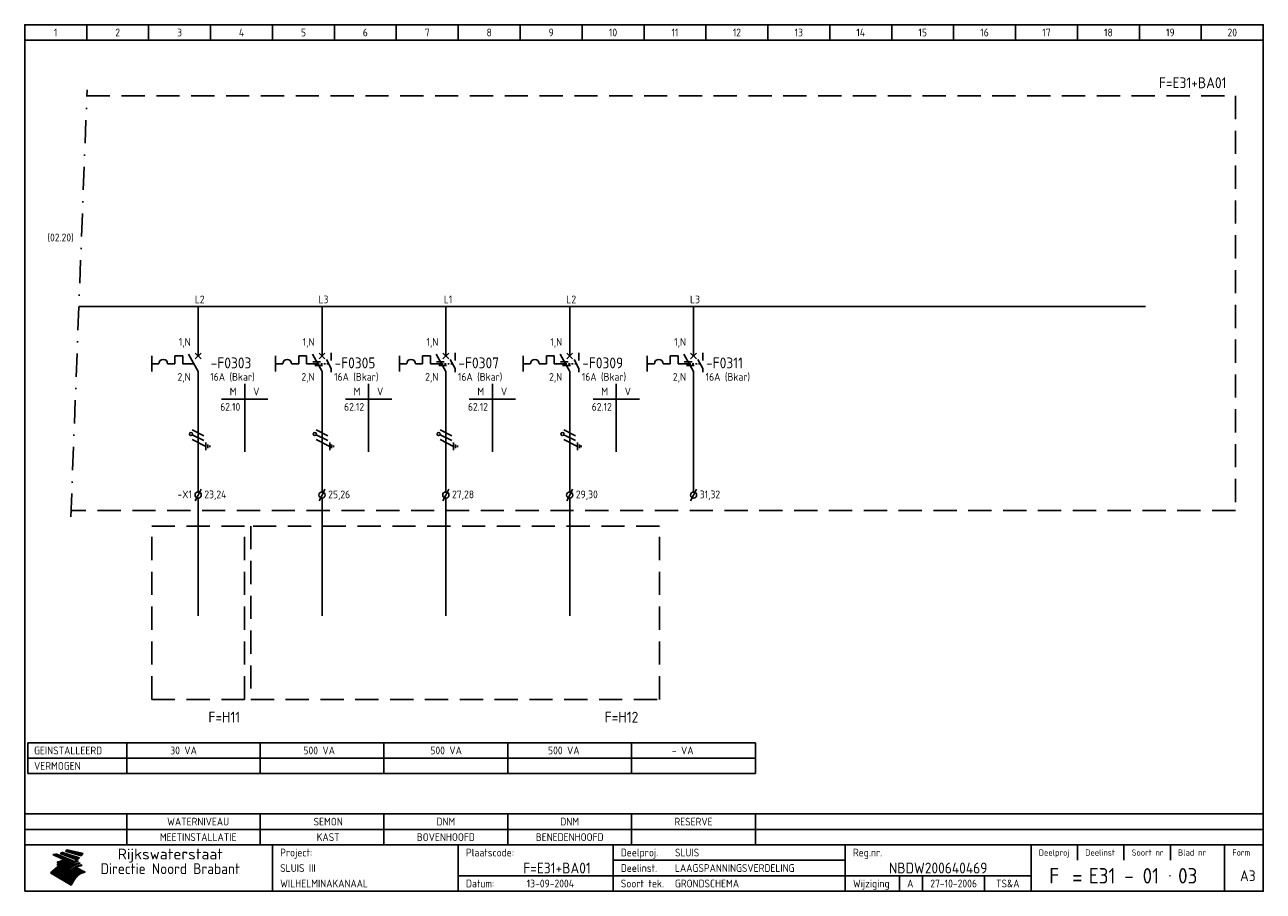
# Model space of a CAD drawing. Extents: x 10 to 410, y 10 to 290.
import ezdxf
from ezdxf.enums import TextEntityAlignment as Align

# ---------------------------------------------------------------- set-up
doc = ezdxf.new("R2010")
doc.units = 0
doc.header["$LTSCALE"] = 15
doc.header["$MEASUREMENT"] = 0
doc.linetypes.add('DASHDOT', pattern=[1, 0.5, -0.25, 0, -0.25])
doc.linetypes.add('DASHED', pattern=[0.75, 0.5, -0.25])
for name, color, linetype in [('0-25', 7, 'CONTINUOUS'), ('0-35', 2, 'CONTINUOUS'), ('0-50', 3, 'CONTINUOUS'), ('B-25', 7, 'CONTINUOUS'), ('B-35', 2, 'CONTINUOUS'), ('S-25', 7, 'CONTINUOUS'), ('S-70', 5, 'CONTINUOUS')]:
    doc.layers.add(name, color=color, linetype=linetype)
doc.styles.add('ISO', font='iso.shx')
doc.styles.get("Standard").update_dxf_attribs({"font": 'iso.shx'})

# ---------------------------------------------------------------- blocks, each defined once
blk = doc.blocks.new('0713D6M2')
at = {"layer": '0-25'}
for p, q in [((-2.99, -6.88), (-0.49, -6.88)), ((-2.29, -8.13), (0.21, -8.13))]:
    blk.add_line(p, q, dxfattribs=at)
blk = doc.blocks.new('KADERA3')
at = {"layer": '0-25'}
for p, q in [((30, 285), (30, 290)), ((50, 285), (50, 290)), ((70, 285), (70, 290)), ((90, 285), (90, 290)), ((110, 285), (110, 290)), ((130, 285), (130, 290)), ((150, 285), (150, 290)), ((170, 285), (170, 290)), ((190, 285), (190, 290)), ((210, 285), (210, 290)), ((230, 285), (230, 290)), ((250, 285), (250, 290)), ((270, 285), (270, 290)), ((290, 285), (290, 290)), ((310, 285), (310, 290)), ((330, 285), (330, 290)), ((350, 285), (350, 290)), ((370, 285), (370, 290)), ((390, 285), (390, 290)), ((10, 285), (410, 285)), ((410, 35), (10, 35)), ((410, 30), (10, 30)), ((350, 25), (350, 20)), ((365, 25), (365, 20)), ((380, 25), (380, 20)), ((200, 20), (275, 20)), ((150, 15), (335, 15)), ((292.5, 15), (292.5, 10)), ((300, 15), (300, 10)), ((320, 15), (320, 10))]:
    blk.add_line(p, q, dxfattribs=at)
at = {"layer": '0-25', "color": 7}
for p, q in [((19.1, 21.89), (25.12, 19)), ((19.1, 21.89), (25.12, 19)), ((19.17, 21.86), (20.7, 21.86)), ((19.29, 21.8), (20.83, 21.8)), ((19.4, 21.75), (20.96, 21.75)), ((19.52, 21.69), (21.09, 21.69)), ((19.64, 21.63), (21.22, 21.63)), ((19.74, 21.92), (20.56, 21.92)), ((19.75, 21.58), (21.36, 21.58)), ((19.87, 21.52), (21.49, 21.52)), ((19.99, 21.47), (21.62, 21.47)), ((20.11, 21.41), (21.75, 21.41)), ((20.22, 21.35), (21.88, 21.35)), ((20.25, 21.97), (20.43, 21.97)), ((20.34, 21.3), (22.02, 21.3)), ((20.38, 21.99), (26.02, 19.59)), ((20.38, 21.99), (26.02, 19.59)), ((20.46, 21.24), (22.15, 21.24)), ((20.57, 21.18), (22.28, 21.18)), ((20.69, 21.13), (22.41, 21.13)), ((20.81, 21.07), (22.55, 21.07)), ((20.92, 21.02), (22.68, 21.02)), ((21.04, 20.96), (22.81, 20.96)), ((21.16, 20.9), (22.94, 20.9)), ((21.27, 20.85), (23.07, 20.85)), ((21.39, 20.79), (23.21, 20.79)), ((21.47, 22.25), (26.83, 20.19)), ((21.47, 22.25), (26.83, 20.19)), ((21.49, 22.25), (23.07, 22.25)), ((21.51, 20.73), (23.34, 20.73)), ((21.6, 22.2), (23.25, 22.2)), ((21.63, 20.68), (23.47, 20.68)), ((21.65, 22.31), (22.89, 22.31)), ((21.74, 20.62), (23.6, 20.62)), ((21.75, 22.14), (23.42, 22.14)), ((21.8, 22.37), (22.71, 22.37)), ((21.86, 20.57), (23.73, 20.57)), ((21.9, 22.08), (23.6, 22.08)), ((21.94, 22.42), (22.53, 22.42)), ((21.98, 20.51), (23.87, 20.51)), ((22.04, 22.03), (23.78, 22.03)), ((22.06, 22.48), (22.36, 22.48)), ((22.09, 20.45), (24, 20.45)), ((22.18, 22.53), (27.65, 20.8)), ((22.18, 22.53), (27.65, 20.8)), ((22.19, 21.97), (23.96, 21.97)), ((22.21, 20.4), (24.13, 20.4)), ((22.33, 20.34), (24.26, 20.34)), ((22.34, 21.92), (24.13, 21.92)), ((22.37, 20), (23.08, 20)), ((22.44, 20.28), (24.4, 20.28)), ((22.48, 21.86), (24.31, 21.86)), ((22.49, 20.06), (23.04, 20.06)), ((22.56, 20.23), (24.53, 20.23)), ((22.61, 20.12), (22.93, 20.12)), ((22.63, 21.8), (24.49, 21.8)), ((22.68, 20.17), (24.66, 20.17)), ((22.71, 20.17), (22.82, 20.17)), ((23.11, 20.02), (22.77, 20.2)), ((23.11, 20.02), (22.77, 20.2)), ((22.78, 21.75), (24.67, 21.75)), ((22.79, 20.12), (24.79, 20.12)), ((22.91, 20.06), (24.92, 20.06)), ((22.92, 21.69), (24.85, 21.69)), ((23.03, 20), (25.06, 20)), ((23.07, 21.63), (25.02, 21.63)), ((23.14, 22.99), (28.22, 21.46)), ((23.14, 22.99), (28.22, 21.46)), ((23.15, 22.98), (25.33, 22.98)), ((23.22, 21.58), (25.2, 21.58)), ((23.23, 23.04), (25.09, 23.04)), ((23.32, 23.1), (24.84, 23.1)), ((23.34, 22.93), (25.57, 22.93)), ((23.36, 21.52), (25.38, 21.52)), ((23.4, 23.15), (24.6, 23.15)), ((23.49, 23.21), (24.36, 23.21)), ((23.51, 21.47), (25.56, 21.47)), ((23.52, 22.87), (25.81, 22.87)), ((23.57, 23.27), (24.12, 23.27)), ((23.64, 23.32), (23.87, 23.32)), ((23.66, 21.41), (25.74, 21.41)), ((23.7, 23.36), (28.82, 22.17)), ((23.7, 23.36), (28.82, 22.17)), ((23.71, 22.82), (26.06, 22.82)), ((23.8, 21.35), (25.91, 21.35)), ((23.9, 22.76), (26.3, 22.76)), ((23.95, 21.3), (26.09, 21.3)), ((24.09, 22.7), (26.54, 22.7)), ((24.09, 21.24), (26.27, 21.24)), ((24.24, 21.18), (26.45, 21.18)), ((24.27, 22.65), (26.78, 22.65)), ((24.39, 21.13), (26.62, 21.13)), ((24.46, 22.59), (27.03, 22.59)), ((24.53, 21.07), (26.8, 21.07)), ((24.65, 22.53), (27.27, 22.53)), ((24.68, 21.02), (26.98, 21.02)), ((24.83, 20.96), (27.16, 20.96)), ((24.84, 22.48), (27.51, 22.48)), ((24.97, 20.9), (27.34, 20.9)), ((25.02, 22.42), (27.75, 22.42)), ((25.12, 20.85), (27.51, 20.85)), ((25.21, 22.37), (28, 22.37)), ((25.27, 20.79), (27.63, 20.79)), ((25.4, 22.31), (28.24, 22.31)), ((25.41, 20.73), (27.57, 20.73)), ((25.56, 20.68), (27.51, 20.68)), ((25.58, 22.25), (28.48, 22.25)), ((25.71, 20.62), (27.44, 20.62)), ((25.77, 22.2), (28.72, 22.2)), ((25.85, 20.57), (27.37, 20.57)), ((25.96, 22.14), (28.79, 22.14)), ((26, 20.51), (27.29, 20.51)), ((26.15, 22.08), (28.75, 22.08)), ((26.15, 20.45), (27.22, 20.45)), ((26.29, 20.4), (27.14, 20.4)), ((26.33, 22.03), (28.71, 22.03)), ((26.44, 20.34), (27.06, 20.34)), ((26.52, 21.97), (28.66, 21.97)), ((26.59, 20.28), (26.97, 20.28)), ((26.71, 21.92), (28.62, 21.92)), ((26.73, 20.23), (26.89, 20.23)), ((26.9, 21.86), (28.57, 21.86)), ((27.08, 21.8), (28.52, 21.8)), ((27.27, 21.75), (28.48, 21.75)), ((27.46, 21.69), (28.43, 21.69)), ((27.65, 21.63), (28.38, 21.63)), ((27.83, 21.58), (28.33, 21.58)), ((28.02, 21.52), (28.28, 21.52)), ((28.21, 21.47), (28.22, 21.47)), ((20.58, 17.88), (18.3, 16)), ((20.58, 17.88), (18.3, 16)), ((24.94, 11.97), (18.3, 16)), ((24.94, 11.97), (18.3, 16)), ((18.31, 16.01), (20.96, 16.01)), ((18.38, 16.07), (21.46, 16.07)), ((18.45, 16.12), (21.88, 16.12)), ((18.52, 16.18), (22.15, 16.18)), ((18.59, 16.23), (22.38, 16.23)), ((18.65, 16.29), (22.58, 16.29)), ((18.72, 16.35), (22.75, 16.35)), ((18.79, 16.4), (22.91, 16.4)), ((18.86, 16.46), (20.6, 16.46)), ((18.93, 16.52), (20.6, 16.52)), ((18.99, 16.57), (20.6, 16.57)), ((19.06, 16.63), (20.6, 16.63)), ((19.13, 16.68), (20.6, 16.68)), ((19.2, 16.74), (20.6, 16.74)), ((19.27, 16.8), (20.6, 16.8)), ((19.33, 16.85), (21.07, 16.85)), ((19.4, 16.91), (21.55, 16.91)), ((19.47, 16.97), (21.88, 16.97)), ((19.54, 17.02), (22.13, 17.02)), ((19.61, 17.08), (22.34, 17.08)), ((19.67, 17.13), (20.6, 17.13)), ((19.74, 17.19), (20.6, 17.19)), ((19.81, 17.25), (20.6, 17.25)), ((19.88, 17.3), (20.6, 17.3)), ((19.95, 17.36), (20.6, 17.36)), ((20.01, 17.42), (20.6, 17.42)), ((20.08, 17.47), (20.93, 17.47)), ((20.15, 17.53), (21.26, 17.53)), ((20.22, 17.58), (21.51, 17.58)), ((20.29, 17.64), (21.72, 17.64)), ((20.35, 17.7), (21.9, 17.7)), ((20.42, 17.75), (22.07, 17.75)), ((20.49, 17.81), (22.22, 17.81)), ((20.56, 17.87), (22.36, 17.87)), ((20.6, 19.11), (20.58, 19.51)), ((20.6, 19.11), (20.58, 19.51)), ((20.58, 19.5), (22.09, 19.5)), ((20.58, 19.44), (21.95, 19.44)), ((20.59, 19.38), (21.79, 19.38)), ((20.59, 19.33), (21.62, 19.33)), ((20.59, 19.27), (21.42, 19.27)), ((20.6, 19.22), (21.2, 19.22)), ((20.6, 19.16), (20.93, 19.16)), ((20.6, 19.11), (20.69, 19.12)), ((20.6, 19.11), (20.69, 19.12)), ((20.6, 18.79), (20.77, 18.81)), ((20.6, 18.79), (20.77, 18.81)), ((20.6, 18.29), (20.6, 18.79)), ((20.6, 18.29), (20.6, 18.79)), ((20.6, 18.77), (22.46, 18.77)), ((20.6, 18.71), (22.33, 18.71)), ((20.6, 18.65), (22.19, 18.65)), ((20.6, 18.6), (22.04, 18.6)), ((20.6, 18.54), (21.87, 18.54)), ((20.6, 18.48), (21.68, 18.48)), ((20.6, 18.43), (21.46, 18.43)), ((20.6, 18.37), (21.21, 18.37)), ((20.6, 18.32), (20.87, 18.32)), ((20.6, 18.29), (20.88, 18.32)), ((20.6, 18.29), (20.88, 18.32)), ((20.6, 17.88), (20.86, 17.91)), ((20.6, 17.88), (20.86, 17.91)), ((20.6, 17.43), (20.97, 17.48)), ((20.6, 17.43), (20.97, 17.48)), ((20.6, 17.43), (20.6, 17.09)), ((20.6, 17.43), (20.6, 17.09)), ((20.6, 17.09), (21.26, 17.16)), ((20.6, 17.09), (21.26, 17.16)), ((20.6, 16.8), (21.37, 16.89)), ((20.6, 16.8), (21.37, 16.89)), ((20.6, 16.8), (20.6, 16.45)), ((20.6, 16.8), (20.6, 16.45)), ((20.6, 16.45), (21.56, 16.56)), ((20.6, 16.45), (21.56, 16.56)), ((20.6, 15.97), (21.67, 16.09)), ((20.6, 15.97), (21.67, 16.09)), ((20.7, 16.46), (23.06, 16.46)), ((20.9, 19.55), (22.23, 19.55)), ((20.9, 18.82), (22.59, 18.82)), ((20.98, 17.92), (22.5, 17.92)), ((21.02, 17.13), (22.53, 17.13)), ((21.19, 19.61), (22.35, 19.61)), ((21.2, 16.52), (23.2, 16.52)), ((21.32, 18.88), (22.71, 18.88)), ((21.32, 17.98), (22.62, 17.98)), ((21.42, 19.67), (22.47, 19.67)), ((21.47, 17.19), (22.7, 17.19)), ((21.59, 18.03), (22.74, 18.03)), ((21.61, 18.93), (22.82, 18.93)), ((21.62, 19.72), (22.59, 19.72)), ((21.72, 16.57), (23.32, 16.57)), ((21.77, 17.25), (22.85, 17.25)), ((21.8, 19.78), (22.69, 19.78)), ((21.8, 18.09), (22.85, 18.09)), ((21.84, 18.99), (22.92, 18.99)), ((21.96, 19.83), (22.79, 19.83)), ((21.99, 18.15), (22.95, 18.15)), ((22.01, 17.3), (22.99, 17.3)), ((22.03, 19.05), (23.03, 19.05)), ((22.1, 16.63), (23.44, 16.63)), ((22.11, 19.89), (22.89, 19.89)), ((22.16, 18.2), (23.05, 18.2)), ((22.21, 19.1), (23.12, 19.1)), ((22.21, 17.36), (23.12, 17.36)), ((22.24, 19.95), (22.99, 19.95)), ((22.31, 18.26), (23.15, 18.26)), ((22.36, 19.16), (23.22, 19.16)), ((22.38, 16.68), (23.56, 16.68)), ((22.39, 17.42), (23.24, 17.42)), ((22.45, 18.32), (23.24, 18.32)), ((22.51, 19.22), (23.3, 19.22)), ((22.56, 17.47), (23.36, 17.47)), ((22.59, 18.37), (23.33, 18.37)), ((22.6, 16.74), (23.66, 16.74)), ((22.64, 19.27), (23.39, 19.27)), ((22.71, 18.43), (23.42, 18.43)), ((22.71, 17.53), (23.47, 17.53)), ((22.77, 19.33), (23.47, 19.33)), ((22.79, 16.8), (23.77, 16.8)), ((22.83, 18.48), (23.5, 18.48)), ((22.84, 17.58), (23.57, 17.58)), ((22.89, 19.38), (23.55, 19.38)), ((22.94, 18.54), (23.58, 18.54)), ((22.96, 16.85), (23.86, 16.85)), ((22.97, 17.64), (23.67, 17.64)), ((23, 19.44), (23.63, 19.44)), ((23.04, 18.6), (23.66, 18.6)), ((23.1, 19.5), (23.72, 19.5)), ((23.1, 17.7), (23.77, 17.7)), ((23.12, 16.91), (23.96, 16.91)), ((23.14, 18.65), (23.74, 18.65)), ((23.15, 19.95), (25.19, 19.95)), ((23.21, 19.55), (23.8, 19.55)), ((23.21, 17.75), (23.86, 17.75)), ((23.21, 16.01), (28.9, 16.01)), ((23.24, 18.71), (23.82, 18.71)), ((23.26, 19.89), (25.32, 19.89)), ((23.26, 16.97), (24.05, 16.97)), ((23.3, 19.61), (23.88, 19.61)), ((23.32, 17.81), (23.95, 17.81)), ((23.33, 18.77), (23.91, 18.77)), ((23.37, 16.07), (29.08, 16.07)), ((23.38, 19.83), (25.45, 19.83)), ((23.39, 19.67), (23.81, 19.67)), ((23.39, 17.02), (24.14, 17.02)), ((23.42, 18.82), (23.99, 18.82)), ((23.42, 17.87), (24.03, 17.87)), ((23.45, 19.7), (23.58, 19.79)), ((23.45, 19.7), (23.58, 19.79)), ((23.48, 19.72), (23.7, 19.72)), ((23.5, 19.78), (25.58, 19.78)), ((23.51, 18.88), (24.07, 18.88)), ((23.51, 16.12), (29.27, 16.12)), ((23.52, 17.92), (24.11, 17.92)), ((23.52, 17.08), (24.22, 17.08)), ((23.54, 18.9), (24.3, 19.42)), ((23.54, 18.9), (24.3, 19.42)), ((23.56, 19.78), (23.59, 19.78)), ((23.56, 19.39), (23.9, 19.62)), ((23.56, 19.39), (23.9, 19.62)), ((23.58, 19.79), (23.9, 19.62)), ((23.58, 19.79), (23.9, 19.62)), ((23.59, 18.93), (24.15, 18.93)), ((23.61, 19.72), (25.72, 19.72)), ((23.62, 17.98), (24.2, 17.98)), ((23.63, 17.13), (24.3, 17.13)), ((23.65, 18.59), (24.62, 19.25)), ((23.65, 18.59), (24.62, 19.25)), ((29.41, 16.17), (23.65, 16.17)), ((23.67, 18.99), (24.23, 18.99)), ((23.71, 18.03), (24.28, 18.03)), ((23.73, 19.67), (25.85, 19.67)), ((23.75, 19.05), (24.32, 19.05)), ((23.75, 17.19), (24.38, 17.19)), ((23.77, 16.23), (29.47, 16.23)), ((23.79, 18.09), (24.36, 18.09)), ((23.83, 19.1), (24.4, 19.1)), ((23.85, 19.61), (25.98, 19.61)), ((23.85, 17.25), (24.46, 17.25)), ((23.88, 18.15), (24.44, 18.15)), ((23.89, 16.29), (29.36, 16.29)), ((23.92, 19.16), (24.48, 19.16)), ((23.94, 18.19), (25.23, 19.07)), ((23.94, 18.19), (25.23, 19.07)), ((23.95, 17.3), (24.55, 17.3)), ((23.96, 19.55), (25.96, 19.55)), ((23.96, 18.2), (24.53, 18.2)), ((24, 19.22), (24.56, 19.22)), ((24, 16.35), (29.24, 16.35)), ((24.04, 18.26), (24.61, 18.26)), ((24.05, 17.36), (24.63, 17.36)), ((24.06, 17.88), (25.34, 18.76)), ((24.06, 17.88), (25.34, 18.76)), ((24.08, 19.5), (25.88, 19.5)), ((24.08, 19.27), (24.58, 19.27)), ((24.11, 16.4), (29.13, 16.4)), ((24.13, 18.32), (24.69, 18.32)), ((24.14, 17.42), (24.71, 17.42)), ((24.16, 19.33), (24.47, 19.33)), ((24.2, 19.44), (25.79, 19.44)), ((24.21, 18.37), (24.77, 18.37)), ((24.21, 16.46), (29.02, 16.46)), ((24.23, 17.47), (24.79, 17.47)), ((24.24, 17.48), (25.52, 18.36)), ((24.24, 17.48), (25.52, 18.36)), ((24.25, 19.38), (24.36, 19.38)), ((24.29, 18.43), (24.85, 18.43)), ((24.3, 19.42), (24.62, 19.25)), ((24.3, 19.42), (24.62, 19.25)), ((24.31, 19.38), (25.71, 19.38)), ((24.31, 17.53), (24.87, 17.53)), ((24.31, 16.52), (28.91, 16.52)), ((24.35, 17.17), (25.64, 18.05)), ((24.35, 17.17), (25.64, 18.05)), ((24.37, 18.48), (24.94, 18.48)), ((24.39, 17.58), (24.96, 17.58)), ((24.4, 16.57), (28.79, 16.57)), ((24.43, 19.33), (25.62, 19.33)), ((24.45, 18.54), (25.02, 18.54)), ((24.47, 17.64), (25.04, 17.64)), ((24.49, 16.63), (28.68, 16.63)), ((24.54, 18.6), (25.1, 18.6)), ((24.55, 19.27), (25.54, 19.27)), ((24.56, 17.7), (25.12, 17.7)), ((24.57, 16.68), (28.57, 16.68)), ((24.62, 18.65), (25.18, 18.65)), ((24.63, 16.72), (25.91, 17.6)), ((24.63, 16.72), (25.91, 17.6)), ((24.64, 17.75), (25.2, 17.75)), ((24.66, 16.74), (28.45, 16.74)), ((24.67, 19.22), (25.45, 19.22)), ((24.7, 18.71), (25.27, 18.71)), ((24.72, 17.81), (25.29, 17.81)), ((24.74, 16.8), (28.34, 16.8)), ((24.78, 19.16), (25.37, 19.16)), ((24.78, 18.77), (25.34, 18.77)), ((24.8, 17.87), (25.37, 17.87)), ((24.82, 16.85), (28.23, 16.85)), ((24.87, 18.82), (25.4, 18.82)), ((24.89, 17.92), (25.45, 17.92)), ((24.9, 19.1), (25.28, 19.1)), ((24.9, 16.91), (28.11, 16.91)), ((24.95, 18.88), (25.45, 18.88)), ((24.97, 17.98), (25.53, 17.98)), ((24.99, 16.97), (28, 16.97)), ((25.02, 19.05), (25.2, 19.05)), ((25.03, 18.93), (25.51, 18.93)), ((25.05, 18.03), (25.61, 18.03)), ((25.07, 17.02), (27.89, 17.02)), ((25.11, 18.99), (25.57, 18.99)), ((26.02, 19.59), (25.12, 19)), ((26.02, 19.59), (25.12, 19)), ((25.13, 18.09), (25.68, 18.09)), ((25.15, 17.08), (27.77, 17.08)), ((25.19, 19.05), (25.63, 19.05)), ((25.21, 18.15), (25.75, 18.15)), ((25.23, 17.13), (27.66, 17.13)), ((25.26, 19.1), (25.7, 19.1)), ((25.3, 18.2), (25.82, 18.2)), ((25.31, 17.19), (27.55, 17.19)), ((25.33, 19.16), (25.77, 19.16)), ((25.38, 18.26), (25.89, 18.26)), ((25.39, 19.22), (25.85, 19.22)), ((25.4, 17.25), (27.43, 17.25)), ((25.46, 18.32), (25.97, 18.32)), ((25.47, 19.27), (25.93, 19.27)), ((25.48, 17.3), (27.32, 17.3)), ((25.54, 19.33), (26.03, 19.33)), ((25.54, 18.37), (26.06, 18.37)), ((25.56, 17.36), (27.21, 17.36)), ((25.62, 18.43), (26.14, 18.43)), ((25.63, 19.38), (26.13, 19.38)), ((25.64, 17.42), (27.1, 17.42)), ((25.7, 18.48), (26.24, 18.48)), ((25.72, 19.44), (26.24, 19.44)), ((25.73, 17.47), (26.98, 17.47)), ((25.79, 18.54), (26.34, 18.54)), ((25.81, 17.53), (26.87, 17.53)), ((25.82, 19.5), (26.36, 19.5)), ((25.89, 18.6), (26.46, 18.6)), ((25.89, 17.58), (26.76, 17.58)), ((25.93, 19.55), (26.53, 19.55)), ((25.96, 17.64), (26.64, 17.64)), ((25.99, 18.65), (26.58, 18.65)), ((26.04, 17.7), (26.59, 17.7)), ((26.06, 19.61), (26.85, 19.61)), ((26.1, 18.71), (26.72, 18.71)), ((26.12, 17.75), (26.67, 17.75)), ((26.2, 17.81), (26.76, 17.81)), ((26.21, 19.67), (27.23, 19.67)), ((26.23, 18.77), (26.89, 18.77)), ((26.29, 17.87), (26.86, 17.87)), ((26.37, 18.82), (27.09, 18.82)), ((26.39, 17.92), (26.97, 17.92)), ((26.44, 19.72), (27.18, 19.72)), ((26.49, 17.98), (27.09, 17.98)), ((26.53, 18.88), (27.34, 18.88)), ((26.56, 17.68), (29.54, 16.2)), ((26.56, 17.68), (29.54, 16.2)), ((26.6, 18.03), (27.22, 18.03)), ((26.72, 18.09), (27.38, 18.09)), ((26.73, 18.93), (27.66, 18.93)), ((26.85, 18.15), (27.56, 18.15)), ((26.99, 18.99), (27.9, 18.99)), ((27, 18.2), (27.8, 18.2)), ((27.13, 19.78), (27.25, 19.64)), ((27.13, 19.78), (27.25, 19.64)), ((27.18, 18.26), (28.13, 18.26)), ((27.26, 19.05), (27.84, 19.05)), ((27.39, 18.32), (28.47, 18.32)), ((27.7, 18.37), (28.49, 18.37)), ((27.78, 19.1), (27.93, 18.96)), ((27.78, 19.1), (27.93, 18.96)), ((28, 18.43), (28.44, 18.43)), ((28.29, 15.83), (29.54, 16.2)), ((28.29, 15.83), (29.54, 16.2)), ((28.39, 18.48), (28.54, 18.32)), ((28.39, 18.48), (28.54, 18.32)), ((29.54, 16.2), (29.45, 16.17)), ((29.54, 16.2), (29.45, 16.17)), ((29.46, 16.18), (29.47, 16.18)), ((18.38, 15.95), (20.6, 15.95)), ((18.47, 15.9), (20.6, 15.9)), ((18.57, 15.84), (20.6, 15.84)), ((18.66, 15.78), (20.6, 15.78)), ((18.75, 15.73), (20.6, 15.73)), ((18.85, 15.67), (20.6, 15.67)), ((18.94, 15.62), (20.6, 15.62)), ((19.03, 15.56), (27.83, 15.56)), ((19.12, 15.5), (27.75, 15.5)), ((19.22, 15.45), (27.66, 15.45)), ((19.31, 15.39), (27.58, 15.39)), ((19.4, 15.33), (27.5, 15.33)), ((19.49, 15.28), (27.43, 15.28)), ((19.59, 15.22), (27.36, 15.22)), ((19.68, 15.17), (27.29, 15.17)), ((19.77, 15.11), (27.22, 15.11)), ((19.86, 15.05), (27.15, 15.05)), ((19.96, 15), (27.09, 15)), ((20.05, 14.94), (27.02, 14.94)), ((20.14, 14.88), (26.96, 14.88)), ((20.24, 14.83), (26.9, 14.83)), ((20.33, 14.77), (26.84, 14.77)), ((20.42, 14.72), (26.79, 14.72)), ((20.51, 14.66), (26.73, 14.66)), ((20.6, 15.97), (20.6, 15.58)), ((20.6, 15.97), (20.6, 15.58)), ((20.6, 15.58), (21.95, 15.73)), ((20.6, 15.58), (21.95, 15.73)), ((20.61, 14.6), (26.68, 14.6)), ((20.7, 14.55), (26.62, 14.55)), ((20.79, 14.49), (26.57, 14.49)), ((20.88, 14.43), (26.52, 14.43)), ((20.94, 15.62), (27.92, 15.62)), ((20.98, 14.38), (26.47, 14.38)), ((21.07, 14.32), (26.42, 14.32)), ((21.16, 14.27), (26.38, 14.27)), ((21.25, 14.21), (26.33, 14.21)), ((21.35, 14.15), (26.29, 14.15)), ((21.44, 14.1), (26.24, 14.1)), ((21.45, 15.67), (28.01, 15.67)), ((21.53, 14.04), (26.2, 14.04)), ((21.63, 13.98), (26.16, 13.98)), ((21.72, 13.93), (26.12, 13.93)), ((21.81, 13.87), (26.08, 13.87)), ((21.9, 13.82), (26.04, 13.82)), ((21.96, 15.73), (28.11, 15.73)), ((22, 13.76), (26, 13.76)), ((22.09, 13.7), (25.96, 13.7)), ((22.18, 13.65), (25.93, 13.65)), ((22.27, 13.59), (25.89, 13.59)), ((22.34, 15.78), (28.21, 15.78)), ((22.37, 13.53), (25.86, 13.53)), ((22.46, 13.48), (25.82, 13.48)), ((22.55, 13.42), (25.79, 13.42)), ((22.62, 15.84), (28.33, 15.84)), ((22.65, 13.37), (25.76, 13.37)), ((22.74, 13.31), (25.73, 13.31)), ((22.83, 13.25), (25.69, 13.25)), ((22.84, 15.9), (28.52, 15.9)), ((22.92, 13.2), (25.66, 13.2)), ((23.02, 13.14), (25.63, 13.14)), ((23.04, 15.95), (28.71, 15.95)), ((23.11, 13.08), (25.59, 13.08)), ((23.2, 13.03), (25.56, 13.03)), ((23.29, 12.97), (25.53, 12.97)), ((23.39, 12.92), (25.5, 12.92)), ((23.48, 12.86), (25.46, 12.86)), ((23.57, 12.8), (25.43, 12.8)), ((23.66, 12.75), (25.4, 12.75)), ((23.76, 12.69), (25.36, 12.69)), ((23.85, 12.63), (25.33, 12.63)), ((23.94, 12.58), (25.3, 12.58)), ((24.04, 12.52), (25.26, 12.52)), ((24.13, 12.47), (25.23, 12.47)), ((24.22, 12.41), (25.2, 12.41)), ((24.31, 12.35), (25.17, 12.35)), ((24.41, 12.3), (25.13, 12.3)), ((24.5, 12.24), (25.1, 12.24)), ((24.59, 12.18), (25.07, 12.18)), ((24.68, 12.13), (25.03, 12.13)), ((24.78, 12.07), (25, 12.07)), ((24.87, 12.02), (24.97, 12.02)), ((24.94, 11.97), (25.81, 13.45)), ((24.94, 11.97), (25.81, 13.45))]:
    blk.add_line(p, q, dxfattribs=at)
for centre, radius, start, end in [((19.15, 29.7), 7.8, 269.6055, 279.0886), ((19.15, 29.7), 7.8, 269.6055, 279.0886), ((19.93, 25.38), 5.91, 276.3402, 298.7463), ((19.93, 25.38), 5.91, 276.3402, 298.7463), ((19.84, 25.09), 6.03, 278.129, 302.868), ((19.84, 25.09), 6.03, 278.129, 302.868), ((19.84, 27.26), 5.27, 288.0217, 296.3084), ((19.84, 27.26), 5.27, 288.0217, 296.3084), ((20.49, 27.56), 5.28, 300.0654, 307.393), ((20.49, 27.56), 5.28, 300.0654, 307.393), ((24.11, 24.7), 5.26, 301.1147, 312.2814), ((24.11, 24.7), 5.26, 301.1147, 312.2814), ((21.95, 27.32), 8.59, 316.9248, 323.1399), ((21.95, 27.32), 8.59, 316.9248, 323.1399), ((20.21, 23.78), 5.91, 273.6149, 304.3803), ((20.21, 23.78), 5.91, 273.6149, 304.3803), ((20.35, 24.56), 5.76, 274.164, 302.5474), ((20.35, 24.56), 5.76, 274.164, 302.5474), ((20.05, 24.28), 6.02, 277.9472, 305.7139), ((20.05, 24.28), 6.02, 277.9472, 305.7139), ((20.04, 23.49), 6.09, 278.8115, 306.4242), ((20.04, 23.49), 6.09, 278.8115, 306.4242), ((20.53, 23.07), 5.96, 277.0519, 304.973), ((20.53, 23.07), 5.96, 277.0519, 304.973), ((20.72, 22.76), 5.91, 276.3402, 304.3803), ((20.72, 22.76), 5.91, 276.3402, 304.3803), ((21.06, 22.34), 5.81, 274.9043, 303.1745), ((21.06, 22.34), 5.81, 274.9043, 303.1745), ((20.82, 22.06), 6.04, 278.1111, 305.8489), ((20.82, 22.06), 6.04, 278.1111, 305.8489), ((21.3, 21.6), 5.91, 276.3402, 304.3803), ((21.3, 21.6), 5.91, 276.3402, 304.3803), ((27.05, 17.17), 2.63, 107.4286, 133.7799), ((27.05, 17.17), 2.63, 107.4286, 133.7799), ((27.45, 16.91), 2.81, 110.4143, 138.7411), ((27.45, 16.91), 2.81, 110.4143, 138.7411), ((27.57, 15.64), 3.4, 98.1566, 126.9045), ((27.57, 15.64), 3.4, 98.1566, 126.9045), ((27.91, 15.54), 3.39, 100.5835, 132.088), ((27.91, 15.54), 3.39, 100.5835, 132.088), ((28.21, 14.74), 3.67, 95.7581, 128.7216), ((28.21, 14.74), 3.67, 95.7581, 128.7216), ((27.01, 16.84), 2.93, 87.7348, 104.8316), ((27.01, 16.84), 2.93, 87.7348, 104.8316), ((27.37, 15.71), 3.93, 91.7838, 103.2817), ((27.37, 15.71), 3.93, 91.7838, 103.2817), ((28.4, 15.05), 3.21, 96.3886, 125.0052), ((28.4, 15.05), 3.21, 96.3886, 125.0052), ((27.82, 16.31), 2.8, 90.634, 105.1984), ((27.82, 16.31), 2.8, 90.634, 105.1984), ((28.19, 15.04), 3.93, 93.8342, 103.2817), ((28.19, 15.04), 3.93, 93.8342, 103.2817), ((28.58, 15.69), 2.8, 93.8141, 105.1984), ((28.58, 15.69), 2.8, 93.8141, 105.1984), ((28.95, 14.41), 3.93, 96.0135, 103.2817), ((28.95, 14.41), 3.93, 96.0135, 103.2817), ((31.24, 10.26), 6.3, 117.9568, 149.6251), ((31.24, 10.26), 6.3, 117.9568, 149.6251)]:
    blk.add_arc(centre, radius, start, end, dxfattribs=at)
at = {"layer": '0-35'}
for p, q in [((90, 25), (90, 10)), ((150, 25), (150, 10)), ((200, 25), (200, 10)), ((275, 25), (275, 10)), ((335, 25), (335, 10)), ((397.5, 25), (397.5, 10))]:
    blk.add_line(p, q, dxfattribs=at)
at = {"layer": '0-50'}
for p, q in [((10, 25), (410, 25)), ((348.75, 15), (351.25, 15)), ((348.75, 13.5), (351.25, 13.5))]:
    blk.add_line(p, q, dxfattribs=at)
blk.add_lwpolyline([(10, 10), (410, 10), (410, 290), (10, 290)], close=True, dxfattribs=at)
at = {"layer": '0-50', "const_width": 0.25}
blk.add_lwpolyline([(379.75, 15, 1), (380, 15, 1)], format="xyb", close=True, dxfattribs=at)
at = {"layer": '0-25', "style": 'ISO'}
for s, height, p in [('Project:', 2.5, (92.5, 22.5)), ('Plaatscode:', 2.5, (152.5, 22.5)), ('Deelproj.', 2.5, (202.5, 22.5)), ('Reg.nr.', 2.5, (277.5, 22.5)), ('Deelproj', 2, (337.5, 22.5)), ('Deelinst', 2, (352.5, 22.5)), ('Soort nr', 2, (367.5, 22.5)), ('Blad nr', 2, (382.5, 22.5)), ('Form', 2, (400, 22.5)), ('Deelinst.', 2.5, (202.5, 17.5)), ('Datum:', 2.5, (152.5, 12.5)), ('Soort tek.', 2.5, (202.5, 12.5)), ('Wijziging', 2.5, (277.5, 12.5))]:
    blk.add_text(s, height=height, dxfattribs=at).set_placement(p, align=Align.MIDDLE_LEFT)
for tag, p in [('STR1', (20, 287.5)), ('STR2', (40, 287.5)), ('STR3', (60, 287.5)), ('STR4', (80, 287.5)), ('STR5', (100, 287.5)), ('STR6', (120, 287.5)), ('STR7', (140, 287.5)), ('STR8', (160, 287.5)), ('STR9', (180, 287.5)), ('STR10', (200, 287.5)), ('STR11', (220, 287.5)), ('STR12', (240, 287.5)), ('STR13', (260, 287.5)), ('STR14', (280, 287.5)), ('STR15', (300, 287.5)), ('STR16', (320, 287.5)), ('STR17', (340, 287.5)), ('STR18', (360, 287.5)), ('STR19', (380, 287.5)), ('STR20', (400, 287.5)), ('W', (180, 12.5)), ('Z', (310, 12.5)), ('Y', (327.5, 12.5))]:
    blk.add_attdef(tag, text='', height=2.5, dxfattribs=at).set_placement(p, align=Align.MIDDLE)
for tag, p in [('N', (220, 22.5)), ('B', (92.5, 17.5)), ('P', (220, 17.5)), ('C', (92.5, 12.5)), ('U', (220, 12.5)), ('REV', (295, 12.5))]:
    blk.add_attdef(tag, text='', height=2.5, dxfattribs=at).set_placement(p, align=Align.MIDDLE_LEFT)
at = {"layer": '0-35', "style": 'ISO', "width": 1.00614}
blk.add_text('Rijkswaterstaat', height=3.5, dxfattribs=at).set_placement((40, 20.28), (74, 20.28), align=Align.FIT)
at = {"layer": '0-35', "color": 2, "style": 'ISO', "width": 0.948867}
blk.add_text('Directie Noord Brabant', height=3.5, dxfattribs=at).set_placement((34.5, 15.53), (79.5, 15.53), align=Align.FIT)
at = {"layer": '0-35', "style": 'ISO'}
for tag, p in [('X', (178.5, 17.5)), ('FORM', (402.5, 15))]:
    blk.add_attdef(tag, text='', height=3.5, dxfattribs=at).set_placement(p, align=Align.MIDDLE_LEFT)
blk.add_attdef('RNR', text='', height=3.5, dxfattribs=at).set_placement((305, 17.5), align=Align.MIDDLE)
at = {"layer": '0-50', "style": 'ISO'}
for tag, p in [('M', (342.5, 15)), ('O', (365, 15))]:
    blk.add_attdef(tag, text='', height=5, dxfattribs=at).set_placement(p, align=Align.MIDDLE)
blk.add_attdef('Q', text='', height=5, dxfattribs=at).set_placement((382.5, 15), align=Align.MIDDLE_LEFT)
blk = doc.blocks.new('A$C1CBF7456')
at = {"layer": 'S-25'}
for p, q in [((0, 0), (0, -5)), ((-15, -5), (-15, -10)), ((-12.65, -7.5), (-15, -7.5)), ((-7.5, -7.5), (-9.85, -7.5)), ((-7.5, -5), (-7.5, -7.5)), ((-5, -5), (-7.5, -5)), ((-5, -7.5), (-5, -5)), ((-1.39, -7.5), (-5, -7.5)), ((0, -10), (-3.12, -4.38)), ((0.94, -4.06), (-0.94, -5.94)), ((-0.94, -4.06), (0.94, -5.94)), ((0, -10), (0, -15))]:
    blk.add_line(p, q, dxfattribs=at)
blk.add_arc((-11.25, -7.5), 1.4, 0, 180, dxfattribs=at)
at = {"layer": 'B-25'}
for tag, p in [('KN1', (-2.43, -1.73)), ('KN2', (-2.43, -13.01))]:
    blk.add_attdef(tag, text='', height=2.5, dxfattribs=at).set_placement(p, align=Align.RIGHT)
blk.add_attdef('OM1', (3.91, -13.01), '', height=2.5, dxfattribs=at)
at = {"layer": 'B-35'}
blk.add_attdef('KT', (4.05, -8.99), '', height=3.5, dxfattribs=at)
blk = doc.blocks.new('0060')
at = {"layer": 'S-25'}
for p, q in [((0, 0), (0, -22)), ((-7.5, -5), (0, -5)), ((7.5, -5), (0, -5))]:
    blk.add_line(p, q, dxfattribs=at)
at = {"layer": 'B-25', "style": 'ISO'}
blk.add_text('M', height=2.5, dxfattribs=at).set_placement((-3.75, -2.5), align=Align.MIDDLE_CENTER)
blk.add_text('V', height=2.5, dxfattribs=at).set_placement((3.75, -2.5), align=Align.MIDDLE)
at = {"layer": 'B-25'}
for tag, p in [('M1', (-1.43, -8.73)), ('M2', (-1.43, -12.73)), ('M3', (-1.43, -16.73)), ('M4', (-1.43, -20.73))]:
    blk.add_attdef(tag, text='', height=2.5, dxfattribs=at).set_placement(p, align=Align.RIGHT)
for tag, p in [('V1', (1.57, -8.73)), ('V2', (1.57, -12.73)), ('V3', (1.57, -16.73)), ('V4', (1.57, -20.73))]:
    blk.add_attdef(tag, p, '', height=2.5, dxfattribs=at)
blk = doc.blocks.new('0033')
at = {"layer": 'S-25'}
for p in [(-0.94, -1.88), (0.94, 1.88)]:
    blk.add_line(p, (0, 0), dxfattribs=at)
blk.add_circle((0, 0), 1, dxfattribs=at)
at = {"layer": 'B-25'}
blk.add_attdef('KT', text='', height=2.5, dxfattribs=at).set_placement((-2, -1), align=Align.RIGHT)
blk.add_attdef('KN1', (2, -1.01), '', height=2.5, dxfattribs=at)

msp = doc.modelspace()

# ---------------------------------------------------------------- linework, layer by layer
at = {"layer": '0-25', "linetype": 'DASHED'}
for p, q in [((104.61, 180.47), (105.12, 180.47)), ((105.61, 180.47), (106.12, 180.47)), ((106.61, 180.47), (107.12, 180.47)), ((107.61, 180.47), (108.12, 180.47)), ((144.61, 180.47), (145.12, 180.47)), ((145.61, 180.47), (146.12, 180.47)), ((146.61, 180.47), (147.12, 180.47)), ((147.61, 180.47), (148.12, 180.47)), ((184.61, 180.47), (185.12, 180.47)), ((185.61, 180.47), (186.12, 180.47)), ((186.61, 180.47), (187.12, 180.47)), ((187.61, 180.47), (188.12, 180.47)), ((224.61, 180.47), (225.12, 180.47)), ((225.61, 180.47), (226.12, 180.47)), ((226.61, 180.47), (227.12, 180.47)), ((227.61, 180.47), (228.12, 180.47))]:
    msp.add_line(p, q, dxfattribs=at)
at = {"layer": '0-25'}
for p, q in [((109, 178.97), (107.44, 181.79)), ((109, 183.97), (109, 181.47)), ((149, 178.97), (147.44, 181.79)), ((149, 183.97), (149, 181.47)), ((189, 178.97), (187.44, 181.79)), ((189, 183.97), (189, 181.47)), ((229, 178.97), (227.44, 181.79)), ((229, 183.97), (229, 181.47)), ((109, 178.97), (109, 177.72)), ((149, 178.97), (149, 177.72)), ((189, 178.97), (189, 177.72)), ((229, 178.97), (229, 177.72))]:
    msp.add_line(p, q, dxfattribs=at)
at = {"layer": 'B-25'}
for p, q in [((11, 58), (246, 58)), ((11, 58), (11, 48)), ((43, 58), (43, 48)), ((86, 58), (86, 48)), ((126, 58), (126, 48)), ((166, 58), (166, 48)), ((206, 58), (206, 48)), ((246, 58), (246, 48)), ((11, 53), (246, 53)), ((11, 48), (246, 48))]:
    msp.add_line(p, q, dxfattribs=at)
at = {"layer": 'S-25', "linetype": 'DASHDOT'}
msp.add_line((24.88, 131), (30.12, 269), dxfattribs=at)
at = {"layer": 'S-25', "linetype": 'DASHED'}
for p, q in [((30, 267), (401, 267)), ((401, 267), (401, 133)), ((401, 133), (24.95, 133)), ((51, 128), (81, 128)), ((51, 72), (51, 128)), ((81, 72), (81, 128)), ((215, 128), (83, 128)), ((83, 128), (83, 72)), ((215, 72), (215, 128)), ((51, 72), (81, 72)), ((83, 72), (215, 72))]:
    msp.add_line(p, q, dxfattribs=at)
at = {"layer": 'S-25'}
for p, q in [((66, 187.97), (66, 198.97)), ((106, 187.97), (106, 198.97)), ((146, 187.97), (146, 198.97)), ((186, 187.97), (186, 198.97)), ((226, 187.97), (226, 198.97)), ((66, 139), (66, 172.97)), ((106, 139), (106, 172.97)), ((146, 139), (146, 172.97)), ((186, 139), (186, 172.97)), ((226, 139), (226, 172.97)), ((67.88, 157.2), (64.12, 159.08)), ((67.88, 155.64), (64.12, 157.52)), ((107.88, 157.2), (104.12, 159.08)), ((107.88, 155.64), (104.12, 157.52)), ((147.88, 157.2), (144.12, 159.08)), ((147.88, 155.64), (144.12, 157.52)), ((187.88, 157.2), (184.12, 159.08)), ((187.88, 155.64), (184.12, 157.52)), ((68.5, 153.77), (64.12, 155.95)), ((68.5, 155.02), (68.5, 152.52)), ((69.12, 153.14), (69.12, 154.39)), ((69.75, 154.08), (69.75, 153.45)), ((108.5, 153.77), (104.12, 155.95)), ((108.5, 155.02), (108.5, 152.52)), ((109.12, 153.14), (109.12, 154.39)), ((109.75, 154.08), (109.75, 153.45)), ((148.5, 153.77), (144.12, 155.95)), ((148.5, 155.02), (148.5, 152.52)), ((149.12, 153.14), (149.12, 154.39)), ((149.75, 154.08), (149.75, 153.45)), ((188.5, 153.77), (184.12, 155.95)), ((188.5, 155.02), (188.5, 152.52)), ((189.12, 153.14), (189.12, 154.39)), ((189.75, 154.08), (189.75, 153.45)), ((66, 99), (66, 137)), ((106, 99), (106, 137)), ((146, 99), (146, 137)), ((186, 99), (186, 137)), ((43, 35), (43, 25)), ((86, 35), (86, 25)), ((126, 35), (126, 25)), ((166, 35), (166, 25)), ((206, 35), (206, 25)), ((246, 35), (246, 25))]:
    msp.add_line(p, q, dxfattribs=at)
for centre in [(63.68, 157.74), (103.68, 157.74), (143.68, 157.74), (183.68, 157.74)]:
    msp.add_circle(centre, 0.5, dxfattribs=at)
at = {"layer": 'S-70'}
msp.add_line((27.46, 198.97), (372, 198.97), dxfattribs=at)

# ---------------------------------------------------------------- block references
at = {"layer": '0-25'}
for p in [(106, 187.97), (146, 187.97), (186, 187.97), (226, 187.97)]:
    msp.add_blockref('0713D6M2', p, dxfattribs=at)
at = {"layer": 'S-25'}
ref = msp.add_blockref('KADERA3', (0, 0), dxfattribs=at)
ref.add_attrib('B', 'SLUIS III', dxfattribs={"layer": '0-25', "height": 2.5, "style": 'ISO'}).set_placement((92.5, 17.5), align=Align.MIDDLE_LEFT)
ref.add_attrib('C', 'WILHELMINAKANAAL', dxfattribs={"layer": '0-25', "height": 2.5, "style": 'ISO'}).set_placement((92.5, 12.5), align=Align.MIDDLE_LEFT)
ref.add_attrib('N', 'SLUIS', dxfattribs={"layer": '0-25', "height": 2.5, "style": 'ISO'}).set_placement((220, 22.5), align=Align.MIDDLE_LEFT)
ref.add_attrib('P', 'LAAGSPANNINGSVERDELING', dxfattribs={"layer": '0-25', "height": 2.5, "style": 'ISO'}).set_placement((220, 17.5), align=Align.MIDDLE_LEFT)
ref.add_attrib('U', 'GRONDSCHEMA', dxfattribs={"layer": '0-25', "height": 2.5, "style": 'ISO'}).set_placement((220, 12.5), align=Align.MIDDLE_LEFT)
ref.add_attrib('M', 'F', dxfattribs={"layer": '0-50', "height": 5, "style": 'ISO'}).set_placement((342.5, 15), align=Align.MIDDLE)
ref.add_attrib('O', 'E31 - 01', dxfattribs={"layer": '0-50', "height": 5, "style": 'ISO'}).set_placement((365, 15), align=Align.MIDDLE)
ref.add_attrib('Q', '03', dxfattribs={"layer": '0-50', "height": 5, "style": 'ISO'}).set_placement((382.5, 15), align=Align.MIDDLE_LEFT)
ref.add_attrib('X', 'F=E31+BA01', dxfattribs={"layer": '0-35', "height": 3.5, "style": 'ISO'}).set_placement((171, 17.5), align=Align.MIDDLE_LEFT)
ref.add_attrib('RNR', 'NBDW200640469', dxfattribs={"layer": '0-35', "height": 3.5, "style": 'ISO'}).set_placement((305, 17.5), align=Align.MIDDLE)
ref.add_attrib('W', '13-09-2004', dxfattribs={"layer": '0-25', "height": 2.5, "style": 'ISO'}).set_placement((179.75, 12.5), align=Align.MIDDLE)
ref.add_attrib('FORM', 'A3', dxfattribs={"layer": '0-35', "height": 3.5, "style": 'ISO'}).set_placement((402.5, 15), align=Align.MIDDLE_LEFT)
ref.add_attrib('REV', 'A', dxfattribs={"layer": '0-25', "height": 2.5, "style": 'ISO'}).set_placement((295, 12.5), align=Align.MIDDLE_LEFT)
ref.add_attrib('Z', '27-10-2006', dxfattribs={"layer": '0-25', "height": 2.5, "style": 'ISO'}).set_placement((310, 12.5), align=Align.MIDDLE)
ref.add_attrib('Y', 'TS&A', dxfattribs={"layer": '0-25', "height": 2.5, "style": 'ISO'}).set_placement((327.5, 12.5), align=Align.MIDDLE)
ref.add_attrib('STR1', '1', dxfattribs={"layer": '0-25', "height": 2.5, "style": 'ISO'}).set_placement((20, 287.5), align=Align.MIDDLE)
ref.add_attrib('STR2', '2', dxfattribs={"layer": '0-25', "height": 2.5, "style": 'ISO'}).set_placement((40, 287.5), align=Align.MIDDLE)
ref.add_attrib('STR3', '3', dxfattribs={"layer": '0-25', "height": 2.5, "style": 'ISO'}).set_placement((60, 287.5), align=Align.MIDDLE)
ref.add_attrib('STR4', '4', dxfattribs={"layer": '0-25', "height": 2.5, "style": 'ISO'}).set_placement((80, 287.5), align=Align.MIDDLE)
ref.add_attrib('STR5', '5', dxfattribs={"layer": '0-25', "height": 2.5, "style": 'ISO'}).set_placement((100, 287.5), align=Align.MIDDLE)
ref.add_attrib('STR6', '6', dxfattribs={"layer": '0-25', "height": 2.5, "style": 'ISO'}).set_placement((120, 287.5), align=Align.MIDDLE)
ref.add_attrib('STR7', '7', dxfattribs={"layer": '0-25', "height": 2.5, "style": 'ISO'}).set_placement((140, 287.5), align=Align.MIDDLE)
ref.add_attrib('STR8', '8', dxfattribs={"layer": '0-25', "height": 2.5, "style": 'ISO'}).set_placement((160, 287.5), align=Align.MIDDLE)
ref.add_attrib('STR9', '9', dxfattribs={"layer": '0-25', "height": 2.5, "style": 'ISO'}).set_placement((180, 287.5), align=Align.MIDDLE)
ref.add_attrib('STR10', '10', dxfattribs={"layer": '0-25', "height": 2.5, "style": 'ISO'}).set_placement((200, 287.5), align=Align.MIDDLE)
ref.add_attrib('STR11', '11', dxfattribs={"layer": '0-25', "height": 2.5, "style": 'ISO'}).set_placement((220, 287.5), align=Align.MIDDLE)
ref.add_attrib('STR12', '12', dxfattribs={"layer": '0-25', "height": 2.5, "style": 'ISO'}).set_placement((240, 287.5), align=Align.MIDDLE)
ref.add_attrib('STR13', '13', dxfattribs={"layer": '0-25', "height": 2.5, "style": 'ISO'}).set_placement((260, 287.5), align=Align.MIDDLE)
ref.add_attrib('STR14', '14', dxfattribs={"layer": '0-25', "height": 2.5, "style": 'ISO'}).set_placement((280, 287.5), align=Align.MIDDLE)
ref.add_attrib('STR15', '15', dxfattribs={"layer": '0-25', "height": 2.5, "style": 'ISO'}).set_placement((300, 287.5), align=Align.MIDDLE)
ref.add_attrib('STR16', '16', dxfattribs={"layer": '0-25', "height": 2.5, "style": 'ISO'}).set_placement((320, 287.5), align=Align.MIDDLE)
ref.add_attrib('STR17', '17', dxfattribs={"layer": '0-25', "height": 2.5, "style": 'ISO'}).set_placement((340, 287.5), align=Align.MIDDLE)
ref.add_attrib('STR18', '18', dxfattribs={"layer": '0-25', "height": 2.5, "style": 'ISO'}).set_placement((360, 287.5), align=Align.MIDDLE)
ref.add_attrib('STR19', '19', dxfattribs={"layer": '0-25', "height": 2.5, "style": 'ISO'}).set_placement((380, 287.5), align=Align.MIDDLE)
ref.add_attrib('STR20', '20', dxfattribs={"layer": '0-25', "height": 2.5, "style": 'ISO'}).set_placement((400, 287.5), align=Align.MIDDLE)
for name, p, values in [('A$C1CBF7456', (66, 187.97), {'KT': '-F0303', 'OM1': '16A (Bkar)', 'KN1': '1,N', 'KN2': '2,N'}), ('A$C1CBF7456', (106, 187.97), {'KT': '-F0305', 'OM1': '16A (Bkar)', 'KN1': '1,N', 'KN2': '2,N'}), ('A$C1CBF7456', (146, 187.97), {'KT': '-F0307', 'OM1': '16A (Bkar)', 'KN1': '1,N', 'KN2': '2,N'}), ('A$C1CBF7456', (186, 187.97), {'KT': '-F0309', 'OM1': '16A (Bkar)', 'KN1': '1,N', 'KN2': '2,N'}), ('A$C1CBF7456', (226, 187.97), {'KT': '-F0311', 'OM1': '16A (Bkar)', 'KN1': '1,N', 'KN2': '2,N'}), ('0060', (81.04, 174), {'M1': '62.10'}), ('0060', (121.04, 174), {'M1': '62.12'}), ('0060', (161.04, 174), {'M1': '62.12'}), ('0060', (201.04, 174), {'M1': '62.12'})]:
    msp.add_blockref(name, p, dxfattribs=at).add_auto_attribs(values)
at = {"layer": 'S-25', "linetype": 'DASHDOT', "ltscale": 10}
for p, values in [((66, 138), {'KN1': '23,24', 'KT': '-X1'}), ((106, 138), {'KN1': '25,26'}), ((146, 138), {'KN1': '27,28'}), ((186, 138), {'KN1': '29,30'}), ((226, 138), {'KN1': '31,32'})]:
    msp.add_blockref('0033', p, dxfattribs=at).add_auto_attribs(values)

# ---------------------------------------------------------------- texts
at = {"layer": '0-25', "style": 'ISO'}
for s, p in [('L2', (68.07, 201.25)), ('L3', (108.07, 201.25)), ('L1', (148.07, 201.25)), ('L2', (188.07, 201.25)), ('L3', (228.07, 201.25))]:
    msp.add_text(s, height=2.5, dxfattribs=at).set_placement(p, align=Align.MIDDLE_RIGHT)
at = {"layer": 'B-25', "style": 'ISO'}
msp.add_text('(02.20)', height=2.5, dxfattribs=at).set_placement((17.32, 221.25), align=Align.MIDDLE_LEFT)
at = {"layer": 'B-25'}
for s, p in [('GEINSTALLEERD', (13, 55.5)), ('30 VA', (57, 55.5)), ('500 VA', (100, 55.5)), ('500 VA', (141, 55.5)), ('500 VA', (179, 55.5)), ('- VA', (219, 55.5)), ('VERMOGEN', (13, 50.5))]:
    msp.add_text(s, height=2.5, dxfattribs=at).set_placement(p, align=Align.MIDDLE_LEFT)
for s, p in [('WATERNIVEAU', (66, 32.5)), ('SEMON', (108, 32.5)), ('DNM', (146, 32.5)), ('DNM', (186, 32.5)), ('RESERVE', (226, 32.5)), ('MEETINSTALLATIE', (66, 27.5)), ('KAST', (108, 27.5)), ('BOVENHOOFD', (146, 27.5)), ('BENEDENHOOFD', (186, 27.5))]:
    msp.add_text(s, height=2.5, dxfattribs=at).set_placement(p, align=Align.MIDDLE)
at = {"layer": 'B-35', "style": 'ISO'}
for s, p in [('F=E31+BA01', (376.32, 271.25)), ('F=H11', (69.32, 66.25)), ('F=H12', (197.32, 66.25))]:
    msp.add_text(s, height=3.5, dxfattribs=at).set_placement(p, align=Align.MIDDLE_LEFT)

doc.saveas('drawing.dxf')
